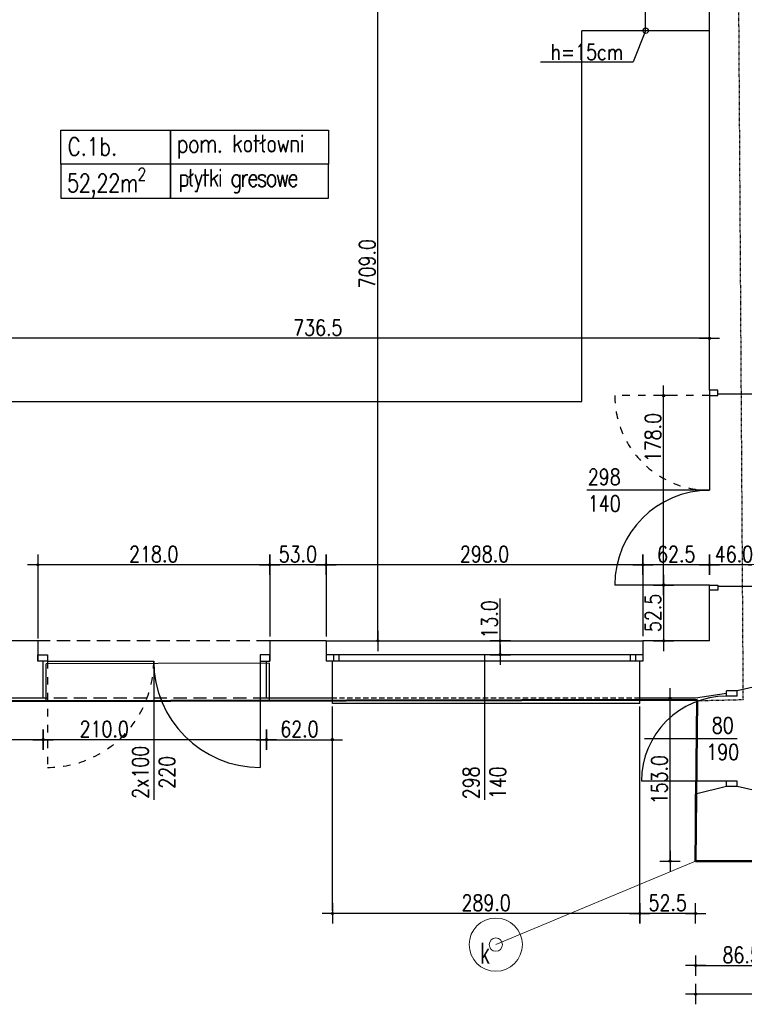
# Model space of a CAD drawing. Header units: millimetres. Extents: x 22865 to 60762, y -18816 to 15611.
# Tile 6 of 256: x 33572 to 34254, y -13882 to -12956. Entities that reach past the tile are written whole.
import ezdxf
from ezdxf.enums import TextEntityAlignment as Align

# ---------------------------------------------------------------- set-up
doc = ezdxf.new("R2010")
doc.units = ezdxf.units.MM
for name, pattern in [('1_OTKU', [2, 1.5, -0.5]), ('2_EGBU_A', [0]), ('3', [1, 0.5, -0.5]), ('3_SUKP', [0]), ('DASHED', [15, 7, -8]), ('DASHED2', [0.375, 0.25, -0.125])]:
    doc.linetypes.add(name, pattern=pattern)
for name, color, linetype, lineweight, true_color in [('EGBB_L_0', 7, '2_EGBU_A', 50, 0x804000), ('SUKP_L_0', 7, '3_SUKP', 18, 0x803300), ('SUKR_T_0', 7, 'Continuous', 18, 0x803300)]:
    doc.layers.add(name, color=color, linetype=linetype, lineweight=lineweight, true_color=true_color)
for name, color, linetype in [('OPISY', 6, 'Continuous'), ('sciany murowane', 4, 'Continuous'), ('widokowa', 2, 'Continuous'), ('WYMIARY', 6, 'Continuous')]:
    doc.layers.add(name, color=color, linetype=linetype)
for name, color, linetype, lineweight in [('OTK_L_4', 7, '1_OTKU', 18), ('SUP_E_T_1', 7, 'Continuous', 0), ('SUP_T_4', 7, 'Continuous', 18)]:
    doc.layers.add(name, color=color, linetype=linetype, lineweight=lineweight)
doc.styles.add('1-100', font='simplex.shx', dxfattribs={"width": 0.8, "height": 15})
doc.dimstyles.new('1-100', dxfattribs={"dimscale": 0.5, "dimtxt": 100, "dimasz": 1, "dimexe": 0.18, "dimexo": 0.0625, "dimgap": 5, "dimtad": 1, "dimdec": 1, "dimzin": 0, "dimdsep": 46, "dimtxsty": '1-100', "dimblk1": 'K', "dimblk2": 'K', "dimsah": 1, "dimcen": 0.09, "dimse1": 1, "dimse2": 1, "dimadec": 0, "dimazin": 0, "dimtfac": 1, "dimtdec": 1, "dimtofl": 0, "dimtmove": 0, "dimatfit": 3, "dimldrblk": 'K', "dimfxl": 0, "dimtolj": 1, "dimtzin": 0, "dimarcsym": 0})

# ---------------------------------------------------------------- blocks, each defined once
blk = doc.blocks.new('4_SUPS')
at = {"linetype": 'Continuous'}
blk.add_circle((0, 0), 0.0625, dxfattribs=at)
blk = doc.blocks.new('4_SUPW')
at = {"linetype": 'Continuous'}
blk.add_circle((0, 0), 0.25, dxfattribs=at)
blk = doc.blocks.new('K')
for p, q in [((0, -19.1), (0, 19.1)), ((-19.1, 0), (19.1, 0))]:
    blk.add_line(p, q)
blk.add_circle((0, 0), 2.02)
blk = doc.blocks.new('*D2129')
at = {"layer": 'WYMIARY', "color": 0, "lineweight": -2}
blk.add_line((34183.71, -13746.51), (34183.71, -13594.51), dxfattribs=at)
at = {"layer": 'WYMIARY', "color": 0, "linetype": 'ByBlock', "lineweight": -2, "xscale": 0.5, "yscale": 0.5, "zscale": 0.5}
for p, rotation in [((34183.71, -13594.01), 90), ((34183.71, -13747.01), 270)]:
    blk.add_blockref('K', p, dxfattribs=dict(at, rotation=rotation))
at = {"layer": 'WYMIARY', "color": 0, "ltscale": 0.2, "insert": (34173.71, -13670.51), "char_height": 15, "attachment_point": 5, "rotation": 90, "style": '1-100'}
blk.add_mtext('\\A1;153.0', dxfattribs=at)
blk = doc.blocks.new('*D2130')
at = {"layer": 'WYMIARY', "color": 0, "lineweight": -2, "ltscale": 0.2}
blk.add_line((34208.28, -13845.23), (34293.78, -13845.23), dxfattribs=at)
at = {"layer": 'WYMIARY', "color": 0, "linetype": 'ByBlock', "lineweight": -2, "xscale": 0.5, "yscale": 0.5, "zscale": 0.5}
for p, rotation in [((34207.78, -13845.23), 180.0000000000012), ((34294.28, -13845.23), 1.204860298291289e-12)]:
    blk.add_blockref('K', p, dxfattribs=dict(at, rotation=rotation))
at = {"layer": 'WYMIARY', "color": 0, "ltscale": 0.2, "insert": (34251.03, -13835.23), "char_height": 15, "attachment_point": 5, "style": '1-100'}
blk.add_mtext('\\A1;86.5', dxfattribs=at)
blk = doc.blocks.new('*D2338')
at = {"layer": 'WYMIARY', "color": 0, "lineweight": -2, "ltscale": 0.2}
blk.add_line((34894.28, -13872.08), (34208.28, -13872.08), dxfattribs=at)
at = {"layer": 'WYMIARY', "color": 0, "linetype": 'ByBlock', "lineweight": -2, "xscale": 0.5, "yscale": 0.5, "zscale": 0.5, "rotation": 180}
blk.add_blockref('K', (34207.78, -13872.08), dxfattribs=at)
at = {"layer": 'WYMIARY', "color": 0, "linetype": 'ByBlock', "lineweight": -2, "xscale": 0.5, "yscale": 0.5, "zscale": 0.5}
blk.add_blockref('K', (34894.78, -13872.08), dxfattribs=at)
at = {"layer": 'WYMIARY', "color": 0, "ltscale": 0.2, "insert": (34551.28, -13862.08), "char_height": 15, "attachment_point": 5, "style": '1-100'}
blk.add_mtext('\\A1;687.0', dxfattribs=at)
blk = doc.blocks.new('*D2367')
at = {"layer": 'WYMIARY', "color": 0, "lineweight": -2, "ltscale": 0.2}
blk.add_line((34266.28, -13468.52), (34221.28, -13468.52), dxfattribs=at)
at = {"layer": 'WYMIARY', "color": 0, "linetype": 'ByBlock', "lineweight": -2, "xscale": 0.5, "yscale": 0.5, "zscale": 0.5, "rotation": 180}
blk.add_blockref('K', (34220.78, -13468.52), dxfattribs=at)
at = {"layer": 'WYMIARY', "color": 0, "linetype": 'ByBlock', "lineweight": -2, "xscale": 0.5, "yscale": 0.5, "zscale": 0.5}
blk.add_blockref('K', (34266.78, -13468.52), dxfattribs=at)
at = {"layer": 'WYMIARY', "color": 0, "ltscale": 0.2, "insert": (34243.78, -13458.52), "char_height": 15, "attachment_point": 5, "style": '1-100'}
blk.add_mtext('\\A1;46.0', dxfattribs=at)
blk = doc.blocks.new('*D2371')
at = {"layer": 'WYMIARY', "color": 0, "lineweight": -2, "ltscale": 0.2}
blk.add_line((34318.11, -13488.51), (34318.11, -13308.51), dxfattribs=at)
at = {"layer": 'WYMIARY', "color": 0, "linetype": 'ByBlock', "lineweight": -2, "xscale": 0.5, "yscale": 0.5, "zscale": 0.5}
for p, rotation in [((34318.11, -13308.01), 90), ((34318.11, -13489.01), 270)]:
    blk.add_blockref('K', p, dxfattribs=dict(at, rotation=rotation))
at = {"layer": 'WYMIARY', "color": 0, "ltscale": 0.2, "insert": (34308.11, -13398.51), "char_height": 15, "attachment_point": 5, "rotation": 90, "style": '1-100'}
blk.add_mtext('\\A1;181.0', dxfattribs=at)
blk = doc.blocks.new('*D2372')
at = {"layer": 'WYMIARY', "color": 0, "lineweight": -2, "ltscale": 0.2}
blk.add_line((34177.7, -13487.01), (34177.7, -13310.01), dxfattribs=at)
at = {"layer": 'WYMIARY', "color": 0, "linetype": 'ByBlock', "lineweight": -2, "xscale": 0.5, "yscale": 0.5, "zscale": 0.5}
for p, rotation in [((34177.7, -13309.51), 90), ((34177.7, -13487.51), 270)]:
    blk.add_blockref('K', p, dxfattribs=dict(at, rotation=rotation))
at = {"layer": 'WYMIARY', "color": 0, "ltscale": 0.2, "insert": (34167.7, -13348.97), "char_height": 15, "attachment_point": 5, "rotation": 90, "style": '1-100'}
blk.add_mtext('\\A1;178.0', dxfattribs=at)
blk = doc.blocks.new('*D2379')
at = {"layer": 'WYMIARY', "color": 0, "lineweight": -2, "ltscale": 0.2}
blk.add_line((33803.78, -13632.89), (33594.78, -13632.89), dxfattribs=at)
at = {"layer": 'WYMIARY', "color": 0, "linetype": 'ByBlock', "lineweight": -2, "xscale": 0.5, "yscale": 0.5, "zscale": 0.5, "rotation": 180}
blk.add_blockref('K', (33594.28, -13632.89), dxfattribs=at)
at = {"layer": 'WYMIARY', "color": 0, "linetype": 'ByBlock', "lineweight": -2, "xscale": 0.5, "yscale": 0.5, "zscale": 0.5}
blk.add_blockref('K', (33804.28, -13632.89), dxfattribs=at)
at = {"layer": 'WYMIARY', "color": 0, "ltscale": 0.2, "insert": (33651.71, -13622.89), "char_height": 15, "attachment_point": 5, "style": '1-100'}
blk.add_mtext('\\A1;210.0', dxfattribs=at)
blk = doc.blocks.new('*D2380')
at = {"layer": 'WYMIARY', "color": 0, "lineweight": -2, "ltscale": 0.2}
blk.add_line((33804.78, -13632.89), (33865.78, -13632.89), dxfattribs=at)
at = {"layer": 'WYMIARY', "color": 0, "linetype": 'ByBlock', "lineweight": -2, "xscale": 0.5, "yscale": 0.5, "zscale": 0.5, "rotation": 180}
blk.add_blockref('K', (33804.28, -13632.89), dxfattribs=at)
at = {"layer": 'WYMIARY', "color": 0, "linetype": 'ByBlock', "lineweight": -2, "xscale": 0.5, "yscale": 0.5, "zscale": 0.5}
blk.add_blockref('K', (33866.28, -13632.89), dxfattribs=at)
at = {"layer": 'WYMIARY', "color": 0, "ltscale": 0.2, "insert": (33835.28, -13622.89), "char_height": 15, "attachment_point": 5, "style": '1-100'}
blk.add_mtext('\\A1;62.0', dxfattribs=at)
blk = doc.blocks.new('*D2381')
at = {"layer": 'WYMIARY', "color": 0, "lineweight": -2, "ltscale": 0.2}
blk.add_line((33593.78, -13632.89), (33427.78, -13632.89), dxfattribs=at)
at = {"layer": 'WYMIARY', "color": 0, "linetype": 'ByBlock', "lineweight": -2, "xscale": 0.5, "yscale": 0.5, "zscale": 0.5, "rotation": 180}
blk.add_blockref('K', (33427.28, -13632.89), dxfattribs=at)
at = {"layer": 'WYMIARY', "color": 0, "linetype": 'ByBlock', "lineweight": -2, "xscale": 0.5, "yscale": 0.5, "zscale": 0.5}
blk.add_blockref('K', (33594.28, -13632.89), dxfattribs=at)
at = {"layer": 'WYMIARY', "color": 0, "ltscale": 0.2, "insert": (33510.78, -13622.89), "char_height": 15, "attachment_point": 5, "style": '1-100'}
blk.add_mtext('\\A1;167.0', dxfattribs=at)
blk = doc.blocks.new('*D2382')
at = {"layer": 'WYMIARY', "color": 0, "lineweight": -2, "ltscale": 0.2}
blk.add_line((34177.7, -13488.01), (34177.7, -13539.51), dxfattribs=at)
at = {"layer": 'WYMIARY', "color": 0, "linetype": 'ByBlock', "lineweight": -2, "xscale": 0.5, "yscale": 0.5, "zscale": 0.5}
for p, rotation in [((34177.7, -13487.51), 90), ((34177.7, -13540.01), 270)]:
    blk.add_blockref('K', p, dxfattribs=dict(at, rotation=rotation))
at = {"layer": 'WYMIARY', "color": 0, "ltscale": 0.2, "insert": (34167.7, -13513.76), "char_height": 15, "attachment_point": 5, "rotation": 90, "style": '1-100'}
blk.add_mtext('\\A1;52.5', dxfattribs=at)
blk = doc.blocks.new('*D2383')
at = {"layer": 'WYMIARY', "color": 0, "lineweight": -2, "ltscale": 0.2}
for p, q in [((34024.02, -13540.01), (34024.02, -13500.23)), ((34024.02, -13552.51), (34024.02, -13540.51))]:
    blk.add_line(p, q, dxfattribs=at)
at = {"layer": 'WYMIARY', "color": 0, "linetype": 'ByBlock', "lineweight": -2, "xscale": 0.5, "yscale": 0.5, "zscale": 0.5}
for p, rotation in [((34024.02, -13540.01), 90), ((34024.02, -13553.01), 270)]:
    blk.add_blockref('K', p, dxfattribs=dict(at, rotation=rotation))
at = {"layer": 'WYMIARY', "color": 0, "ltscale": 0.2, "insert": (34014.02, -13519.87), "char_height": 15, "attachment_point": 5, "rotation": 90, "style": '1-100'}
blk.add_mtext('\\A1;13.0', dxfattribs=at)
blk = doc.blocks.new('*D2384')
at = {"layer": 'WYMIARY', "color": 0, "lineweight": -2, "ltscale": 0.2}
blk.add_line((33909.04, -13539.51), (33909.04, -12831.51), dxfattribs=at)
at = {"layer": 'WYMIARY', "color": 0, "linetype": 'ByBlock', "lineweight": -2, "xscale": 0.5, "yscale": 0.5, "zscale": 0.5}
for p, rotation in [((33909.04, -12831.01), 90), ((33909.04, -13540.01), 270)]:
    blk.add_blockref('K', p, dxfattribs=dict(at, rotation=rotation))
at = {"layer": 'WYMIARY', "color": 0, "ltscale": 0.2, "insert": (33899.04, -13185.51), "char_height": 15, "attachment_point": 5, "rotation": 90, "style": '1-100'}
blk.add_mtext('\\A1;709.0', dxfattribs=at)
blk = doc.blocks.new('*D2389')
at = {"layer": 'WYMIARY', "color": 0, "lineweight": -2, "ltscale": 0.2}
blk.add_line((34220.28, -13255.63), (33484.78, -13255.63), dxfattribs=at)
at = {"layer": 'WYMIARY', "color": 0, "linetype": 'ByBlock', "lineweight": -2, "xscale": 0.5, "yscale": 0.5, "zscale": 0.5, "rotation": 180}
blk.add_blockref('K', (33484.28, -13255.63), dxfattribs=at)
at = {"layer": 'WYMIARY', "color": 0, "linetype": 'ByBlock', "lineweight": -2, "xscale": 0.5, "yscale": 0.5, "zscale": 0.5}
blk.add_blockref('K', (34220.78, -13255.63), dxfattribs=at)
at = {"layer": 'WYMIARY', "color": 0, "ltscale": 0.2, "insert": (33852.53, -13245.63), "char_height": 15, "attachment_point": 5, "style": '1-100'}
blk.add_mtext('\\A1;736.5', dxfattribs=at)
blk = doc.blocks.new('*D2393')
at = {"layer": 'WYMIARY', "color": 0, "lineweight": -2, "ltscale": 0.2}
blk.add_line((34207.28, -13796.24), (34155.78, -13796.24), dxfattribs=at)
at = {"layer": 'WYMIARY', "color": 0, "linetype": 'ByBlock', "lineweight": -2, "xscale": 0.5, "yscale": 0.5, "zscale": 0.5, "rotation": 180}
blk.add_blockref('K', (34155.28, -13796.24), dxfattribs=at)
at = {"layer": 'WYMIARY', "color": 0, "linetype": 'ByBlock', "lineweight": -2, "xscale": 0.5, "yscale": 0.5, "zscale": 0.5}
blk.add_blockref('K', (34207.78, -13796.24), dxfattribs=at)
at = {"layer": 'WYMIARY', "color": 0, "ltscale": 0.2, "insert": (34181.53, -13786.24), "char_height": 15, "attachment_point": 5, "style": '1-100'}
blk.add_mtext('\\A1;52.5', dxfattribs=at)
blk = doc.blocks.new('*D2394')
at = {"layer": 'WYMIARY', "color": 0, "lineweight": -2, "ltscale": 0.2}
blk.add_line((34154.78, -13796.24), (33866.78, -13796.24), dxfattribs=at)
at = {"layer": 'WYMIARY', "color": 0, "linetype": 'ByBlock', "lineweight": -2, "xscale": 0.5, "yscale": 0.5, "zscale": 0.5, "rotation": 180}
blk.add_blockref('K', (33866.28, -13796.24), dxfattribs=at)
at = {"layer": 'WYMIARY', "color": 0, "linetype": 'ByBlock', "lineweight": -2, "xscale": 0.5, "yscale": 0.5, "zscale": 0.5}
blk.add_blockref('K', (34155.28, -13796.24), dxfattribs=at)
at = {"layer": 'WYMIARY', "color": 0, "ltscale": 0.2, "insert": (34010.78, -13786.24), "char_height": 15, "attachment_point": 5, "style": '1-100'}
blk.add_mtext('\\A1;289.0', dxfattribs=at)
blk = doc.blocks.new('*D2395')
at = {"layer": 'WYMIARY', "color": 0, "lineweight": -2, "ltscale": 0.2}
blk.add_line((34220.28, -13468.52), (34158.78, -13468.52), dxfattribs=at)
at = {"layer": 'WYMIARY', "color": 0, "linetype": 'ByBlock', "lineweight": -2, "xscale": 0.5, "yscale": 0.5, "zscale": 0.5, "rotation": 180}
blk.add_blockref('K', (34158.28, -13468.52), dxfattribs=at)
at = {"layer": 'WYMIARY', "color": 0, "linetype": 'ByBlock', "lineweight": -2, "xscale": 0.5, "yscale": 0.5, "zscale": 0.5}
blk.add_blockref('K', (34220.78, -13468.52), dxfattribs=at)
at = {"layer": 'WYMIARY', "color": 0, "ltscale": 0.2, "insert": (34189.53, -13458.52), "char_height": 15, "attachment_point": 5, "style": '1-100'}
blk.add_mtext('\\A1;62.5', dxfattribs=at)
blk = doc.blocks.new('*D2396')
at = {"layer": 'WYMIARY', "color": 0, "lineweight": -2, "ltscale": 0.2}
blk.add_line((34157.78, -13468.52), (33860.78, -13468.52), dxfattribs=at)
at = {"layer": 'WYMIARY', "color": 0, "linetype": 'ByBlock', "lineweight": -2, "xscale": 0.5, "yscale": 0.5, "zscale": 0.5, "rotation": 180}
blk.add_blockref('K', (33860.28, -13468.52), dxfattribs=at)
at = {"layer": 'WYMIARY', "color": 0, "linetype": 'ByBlock', "lineweight": -2, "xscale": 0.5, "yscale": 0.5, "zscale": 0.5}
blk.add_blockref('K', (34158.28, -13468.52), dxfattribs=at)
at = {"layer": 'WYMIARY', "color": 0, "ltscale": 0.2, "insert": (34009.28, -13458.52), "char_height": 15, "attachment_point": 5, "style": '1-100'}
blk.add_mtext('\\A1;298.0', dxfattribs=at)
blk = doc.blocks.new('*D2397')
at = {"layer": 'WYMIARY', "color": 0, "lineweight": -2, "ltscale": 0.2}
blk.add_line((33859.78, -13468.52), (33807.78, -13468.52), dxfattribs=at)
at = {"layer": 'WYMIARY', "color": 0, "linetype": 'ByBlock', "lineweight": -2, "xscale": 0.5, "yscale": 0.5, "zscale": 0.5, "rotation": 180}
blk.add_blockref('K', (33807.28, -13468.52), dxfattribs=at)
at = {"layer": 'WYMIARY', "color": 0, "linetype": 'ByBlock', "lineweight": -2, "xscale": 0.5, "yscale": 0.5, "zscale": 0.5}
blk.add_blockref('K', (33860.28, -13468.52), dxfattribs=at)
at = {"layer": 'WYMIARY', "color": 0, "ltscale": 0.2, "insert": (33833.78, -13458.52), "char_height": 15, "attachment_point": 5, "style": '1-100'}
blk.add_mtext('\\A1;53.0', dxfattribs=at)
blk = doc.blocks.new('*D2398')
at = {"layer": 'WYMIARY', "color": 0, "lineweight": -2, "ltscale": 0.2}
blk.add_line((33806.78, -13468.52), (33589.78, -13468.52), dxfattribs=at)
at = {"layer": 'WYMIARY', "color": 0, "linetype": 'ByBlock', "lineweight": -2, "xscale": 0.5, "yscale": 0.5, "zscale": 0.5, "rotation": 180}
blk.add_blockref('K', (33589.28, -13468.52), dxfattribs=at)
at = {"layer": 'WYMIARY', "color": 0, "linetype": 'ByBlock', "lineweight": -2, "xscale": 0.5, "yscale": 0.5, "zscale": 0.5}
blk.add_blockref('K', (33807.28, -13468.52), dxfattribs=at)
at = {"layer": 'WYMIARY', "color": 0, "ltscale": 0.2, "insert": (33698.28, -13458.52), "char_height": 15, "attachment_point": 5, "style": '1-100'}
blk.add_mtext('\\A1;218.0', dxfattribs=at)

msp = doc.modelspace()

# ---------------------------------------------------------------- linework, layer by layer
at = {"layer": 'EGBB_L_0', "linetype": '3', "lineweight": -2}
for p, q in [((34252.62, -13595.18), (34248.27, -12920.14)), ((34209.08, -13596.21), (34252.62, -13595.18))]:
    msp.add_line(p, q, dxfattribs=at)
at = {"layer": 'EGBB_L_0', "linetype": '2_EGBU_A', "lineweight": -2}
for p, q in [((33807.21, -13561.13), (33597.21, -13561.49)), ((33597.27, -13596.49), (33597.21, -13561.49)), ((33807.27, -13596.13), (33807.21, -13561.13))]:
    msp.add_line(p, q, dxfattribs=at)
at = {"layer": 'EGBB_L_0', "linetype": '2_EGBU_A'}
for p, q in [((33430.27, -13596.77), (34209.09, -13595.46)), ((34209.09, -13595.46), (34207.78, -13747.01)), ((34207.78, -13747.01), (34882.99, -13747.01))]:
    msp.add_line(p, q, dxfattribs=at)
at = {"layer": 'OPISY'}
for points in [[(33611.07, -13059.96), (33713.96, -13059.96), (33713.96, -13091.89), (33611.07, -13091.89)], [(33713.96, -13059.96), (33862.54, -13059.96), (33862.54, -13091.89), (33713.96, -13091.89)], [(33862.54, -13091.89), (33713.96, -13091.89), (33713.96, -13059.96), (33862.54, -13059.96)], [(33713.96, -13091.89), (33611.07, -13091.89), (33611.07, -13123.82), (33713.96, -13123.82)], [(33862.54, -13091.89), (33713.96, -13091.89), (33713.96, -13123.82), (33862.54, -13123.82)]]:
    msp.add_lwpolyline(points, close=True, dxfattribs=at)
at = {"layer": 'OTK_L_4', "linetype": '1_OTKU'}
msp.add_line((34207.78, -13747.01), (34209.09, -13595.46), dxfattribs=at)
at = {"layer": 'sciany murowane', "ltscale": 0.2}
for p, q in [((34220.78, -13304.51), (34220.78, -12831.01)), ((34266.78, -13308.01), (34228.78, -13308.01)), ((34220.78, -13540.01), (34220.78, -13492.51)), ((34266.78, -13489.01), (34228.78, -13489.01)), ((33589.28, -13540.01), (33484.28, -13540.01)), ((33589.28, -13540.01), (33589.28, -13559.01)), ((33807.28, -13540.01), (33807.28, -13559.01)), ((33860.28, -13540.01), (33807.28, -13540.01)), ((33860.28, -13540.01), (33860.28, -13559.01)), ((34220.78, -13540.01), (34158.28, -13540.01)), ((34158.28, -13540.01), (34158.28, -13559.01)), ((33594.28, -13594.01), (33594.28, -13559.01)), ((33804.28, -13594.01), (33804.28, -13559.01)), ((33866.28, -13594.01), (33866.28, -13559.01)), ((34155.28, -13594.01), (34155.28, -13559.01)), ((34264.78, -13583.01), (34246.78, -13587.01)), ((33594.28, -13594.01), (33427.28, -13594.01)), ((33866.28, -13594.01), (33804.28, -13594.01)), ((34207.78, -13594.01), (34155.28, -13594.01)), ((34236.78, -13589.51), (34207.78, -13594.01)), ((34246.78, -13587.01), (34236.78, -13587.01)), ((34236.78, -13589.51), (34236.78, -13587.01)), ((34236.78, -13677.01), (34207.78, -13684.01)), ((34246.78, -13677.01), (34236.78, -13677.01)), ((34264.78, -13681.01), (34246.78, -13677.01)), ((34207.78, -13747.01), (34207.78, -13684.01)), ((34294.28, -13747.01), (34207.78, -13747.01))]:
    msp.add_line(p, q, dxfattribs=at)
at = {"layer": 'sciany murowane', "color": 2, "ltscale": 0.2}
for p, q in [((34100.78, -13315.01), (34100.78, -12966.51)), ((34220.78, -12966.51), (34100.78, -12966.51)), ((33484.28, -13315.01), (34100.78, -13315.01)), ((34220.78, -13309.51), (34220.78, -13398.51)), ((33860.28, -13540.01), (34158.28, -13540.01)), ((34158.28, -13553.01), (33860.28, -13553.01)), ((33867.28, -13553.01), (33867.28, -13559.01)), ((33872.28, -13553.01), (33872.28, -13559.01)), ((34146.28, -13553.01), (34146.28, -13559.01)), ((34151.28, -13553.01), (34151.28, -13559.01)), ((33798.28, -13559.01), (33798.28, -13659.01)), ((34158.28, -13559.01), (33860.28, -13559.01)), ((33866.28, -13599.01), (33866.28, -13594.01)), ((34155.28, -13599.01), (34155.28, -13594.01)), ((34236.78, -13592.01), (34236.78, -13589.51)), ((34246.78, -13592.01), (34236.78, -13592.01)), ((34246.78, -13592.01), (34246.78, -13587.01)), ((34155.28, -13599.01), (33866.28, -13599.01)), ((34236.78, -13677.01), (34236.78, -13672.01)), ((34246.78, -13672.01), (34236.78, -13672.01)), ((34246.78, -13677.01), (34246.78, -13672.01))]:
    msp.add_line(p, q, dxfattribs=at)
at = {"layer": 'sciany murowane', "color": 2, "linetype": 'DASHED'}
for p, q in [((34220.78, -13309.51), (34131.78, -13309.51)), ((33598.28, -13559.01), (33598.28, -13659.01))]:
    msp.add_line(p, q, dxfattribs=at)
at = {"layer": 'sciany murowane', "color": 2, "ltscale": 0.2}
for points in [[(34228.78, -13304.51), (34220.78, -13304.51), (34220.78, -13309.51), (34228.78, -13309.51)], [(34228.78, -13492.51), (34220.78, -13492.51), (34220.78, -13487.51), (34228.78, -13487.51)], [(33598.28, -13559.01), (33589.28, -13559.01), (33589.28, -13553.01), (33598.28, -13553.01)], [(33807.28, -13553.01), (33798.28, -13553.01), (33798.28, -13559.01), (33807.28, -13559.01)]]:
    msp.add_lwpolyline(points, close=True, dxfattribs=at)
at = {"layer": 'sciany murowane', "ltscale": 0.2}
for points in [[(34228.78, -13308.01), (34228.78, -13304.51), (34220.78, -13304.51)], [(34228.78, -13489.01), (34228.78, -13492.51), (34220.78, -13492.51)]]:
    msp.add_lwpolyline(points, dxfattribs=at)
at = {"layer": 'sciany murowane', "color": 6, "linetype": 'DASHED'}
for centre, radius, start, end in [((34220.78, -13309.51), 89, 180, 270), ((33598.28, -13559.01), 100, 270, 0)]:
    msp.add_arc(centre, radius, start, end, dxfattribs=at)
at = {"layer": 'SUKP_L_0', "linetype": '3_SUKP'}
msp.add_line((34019.88, -13825.55), (34207.78, -13747.01), dxfattribs=at)
at = {"layer": 'widokowa', "color": 250, "linetype": 'DASHED2', "ltscale": 50}
for p, q in [((33807.28, -13540.01), (33589.28, -13540.01)), ((33804.28, -13594.01), (33594.28, -13594.01))]:
    msp.add_line(p, q, dxfattribs=at)
at = {"layer": 'widokowa', "color": 1, "linetype": 'DASHED2', "ltscale": 20}
msp.add_line((34155.28, -13594.01), (33866.28, -13594.01), dxfattribs=at)
at = {"layer": 'WYMIARY', "ltscale": 0.2}
for p, q in [((34160.78, -12966.51), (34160.78, -12948.27)), ((34160.78, -12966.51), (34149.02, -12995.67)), ((34061.82, -12995.67), (34149.02, -12995.67)), ((34220.78, -13398.51), (34105.62, -13398.51)), ((33589.28, -13478.08), (33589.28, -13537.68)), ((33807.28, -13478.08), (33807.28, -13535.9)), ((33860.28, -13478.08), (33860.28, -13535.9)), ((34158.28, -13478.08), (34158.28, -13535.7)), ((34220.78, -13487.51), (34131.78, -13487.51)), ((34009.28, -13553.01), (34009.28, -13689.38)), ((33598.28, -13559.01), (33698.28, -13559.01)), ((33698.28, -13559.01), (33698.28, -13689.38)), ((33866.28, -13793.79), (33866.28, -13601.73)), ((34155.28, -13793.79), (34155.28, -13601.73)), ((34246.78, -13632.01), (34159.8, -13632.01)), ((34236.78, -13672.01), (34156.78, -13672.01))]:
    msp.add_line(p, q, dxfattribs=at)
msp.add_circle((34160.78, -12966.51), 2.5, dxfattribs=at)
for centre, radius, start, end in [((34220.78, -13487.51), 89, 90, 180), ((33798.28, -13559.01), 100, 180, 270), ((34236.78, -13672.01), 80, 90, 180)]:
    msp.add_arc(centre, radius, start, end, dxfattribs=at)

# ---------------------------------------------------------------- block references
at = {"layer": 'SUKR_T_0', "xscale": 100, "yscale": 100, "zscale": 100, "rotation": 311.295847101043}
msp.add_blockref('4_SUPS', (34019.88, -13825.55), dxfattribs=at)
at = {"layer": 'SUP_T_4', "xscale": 100, "yscale": 100, "zscale": 100, "rotation": 311.295847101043}
msp.add_blockref('4_SUPW', (34019.88, -13825.55), dxfattribs=at)

# ---------------------------------------------------------------- texts
at = {"layer": 'OPISY', "color": 2, "insert": (33617.28, -13075.42), "char_height": 17, "width": 183.8811, "attachment_point": 4, "style": '1-100'}
msp.add_mtext('{\\Fsimplex8|c238;C.1b.}', dxfattribs=at)
at = {"layer": 'OPISY', "char_height": 17, "width": 302.1591, "attachment_point": 4, "style": '1-100'}
for s, insert in [('{\\T0.95;\\Fsimplex8|c238;pom. kotłowni  }', (33719.95, -13075.42)), ('{\\T0.8;\\Fsimplex8|c238;płytki gresowe}', (33721.51, -13107.6))]:
    msp.add_mtext(s, dxfattribs=dict(at, insert=insert))
at = {"layer": 'OPISY', "color": 1, "insert": (33616.6, -13109.35), "char_height": 17, "width": 183.8811, "attachment_point": 4, "style": '1-100'}
msp.add_mtext('\\A1;{\\T0.95;\\Fsimplex8|c238;52,22m{\\H0.7x;\\S2^ ;}}', dxfattribs=at)
at = {"layer": 'SUP_E_T_1', "lineweight": 9, "width": 0.7}
msp.add_text('k', height=18.75, rotation=359.82814, dxfattribs=at).set_placement((34009.76, -13833.71), align=Align.MIDDLE)
at = {"layer": 'WYMIARY', "ltscale": 0.2, "char_height": 15, "width": 63.8053, "attachment_point": 1, "style": '1-100'}
for s, insert in [('\\pxqc;h=15cm', (34073.6, -12979.01)), ('\\pxqc;298\\P140', (34089.94, -13378.46)), ('\\pxqc;80\\P190', (34201.35, -13611.96))]:
    msp.add_mtext(s, dxfattribs=dict(at, insert=insert))
at = {"layer": 'WYMIARY', "ltscale": 0.2, "char_height": 15, "width": 63.8053, "attachment_point": 1, "rotation": 90, "style": '1-100'}
for s, insert in [('\\pxqc;2x100\\P220', (33678.23, -13695.47)), ('\\pxqc;298\\P140', (33989.23, -13705.33))]:
    msp.add_mtext(s, dxfattribs=dict(at, insert=insert))

# ---------------------------------------------------------------- dimensions: what is measured, and where the dimension line sits
at = {"layer": 'WYMIARY', "ltscale": 0.2}
for base, p1, p2, picture, middle in [((33909.04, -12831.01), (33989.99, -13540.01), (33898.49, -12831.01), '*D2384', (33899.04, -13185.51)), ((34318.11, -13308.01), (34245.65, -13489.01), (34293.22, -13308.01), '*D2371', (34308.11, -13398.51)), ((34177.7, -13540.01), (34187.25, -13487.51), (34187.25, -13540.01), '*D2382', (34167.7, -13513.76)), ((34024.02, -13540.01), (34035.18, -13553.01), (34035.18, -13540.01), '*D2383', (34014.02, -13519.87))]:
    dim = msp.add_linear_dim(base=base, p1=p1, p2=p2, angle=90, dimstyle='1-100', dxfattribs=at)
    dim.commit()
    dim.dimension.update_dxf_attribs({"geometry": picture, "text_midpoint": middle})
for base, p1, p2, picture, middle in [((33484.28, -13255.63), (34220.78, -13271.74), (33484.28, -13271.74), '*D2389', (33852.53, -13245.63)), ((33589.28, -13468.52), (33807.28, -13478.08), (33589.28, -13478.08), '*D2398', (33698.28, -13458.52)), ((33807.28, -13468.52), (33860.28, -13519.9), (33807.28, -13518.55), '*D2397', (33833.78, -13458.52)), ((33860.28, -13468.52), (34158.28, -13486.46), (33860.28, -13486.46), '*D2396', (34009.28, -13458.52)), ((34158.28, -13468.52), (34220.78, -13516.26), (34158.28, -13521.46), '*D2395', (34189.53, -13458.52)), ((34220.78, -13468.52), (34266.78, -13478.08), (34220.78, -13478.08), '*D2367', (34243.78, -13458.52)), ((33866.28, -13632.89), (33804.28, -13559.01), (33866.28, -13559.01), '*D2380', (33835.28, -13622.89)), ((34155.28, -13796.24), (34207.78, -13568.54), (34155.28, -13568.54), '*D2393', (34181.53, -13786.24)), ((33427.28, -13632.89), (33594.28, -13623.33), (33427.28, -13623.33), '*D2381', (33510.78, -13622.89)), ((33866.28, -13796.24), (34155.28, -13700.27), (33866.28, -13700.27), '*D2394', (34010.78, -13786.24)), ((34207.78, -13872.08), (34894.78, -13881.64), (34207.78, -13747.01), '*D2338', (34551.28, -13862.08))]:
    dim = msp.add_linear_dim(base=base, p1=p1, p2=p2, dimstyle='1-100', dxfattribs=at)
    dim.commit()
    dim.dimension.update_dxf_attribs({"geometry": picture, "text_midpoint": middle})
dim = msp.add_linear_dim(base=(34177.7, -13309.51), p1=(34180.94, -13487.51), p2=(34180.94, -13309.51), angle=90, dimstyle='1-100', dxfattribs=at)
dim.commit()
dim.dimension.update_dxf_attribs({"geometry": '*D2372', "text_midpoint": (34177.7, -13348.97), "dimtype": 160})
dim = msp.add_linear_dim(base=(33594.28, -13632.89), p1=(33804.28, -13586.22), p2=(33594.28, -13586.22), dimstyle='1-100', dxfattribs=at)
dim.commit()
dim.dimension.update_dxf_attribs({"geometry": '*D2379', "text_midpoint": (33651.71, -13632.89), "dimtype": 160})
at = {"layer": 'WYMIARY'}
dim = msp.add_aligned_dim(p1=(34207.78, -13747.01), p2=(34207.78, -13594.01), distance=24.07, dimstyle='1-100', override={"dimtxsty": '1-100', "dimldrblk": 'K'}, dxfattribs=at)
dim.commit()
dim.dimension.update_dxf_attribs({"geometry": '*D2129', "text_midpoint": (34173.71, -13670.51)})
at = {"layer": 'WYMIARY', "ltscale": 0.2}
dim = msp.add_aligned_dim(p1=(34207.78, -13823.6), p2=(34294.28, -13823.6), distance=-21.63, dimstyle='1-100', override={"dimtxsty": '1-100', "dimldrblk": 'K'}, dxfattribs=at)
dim.commit()
dim.dimension.update_dxf_attribs({"geometry": '*D2130', "text_midpoint": (34251.03, -13835.23)})

doc.saveas('drawing.dxf')
